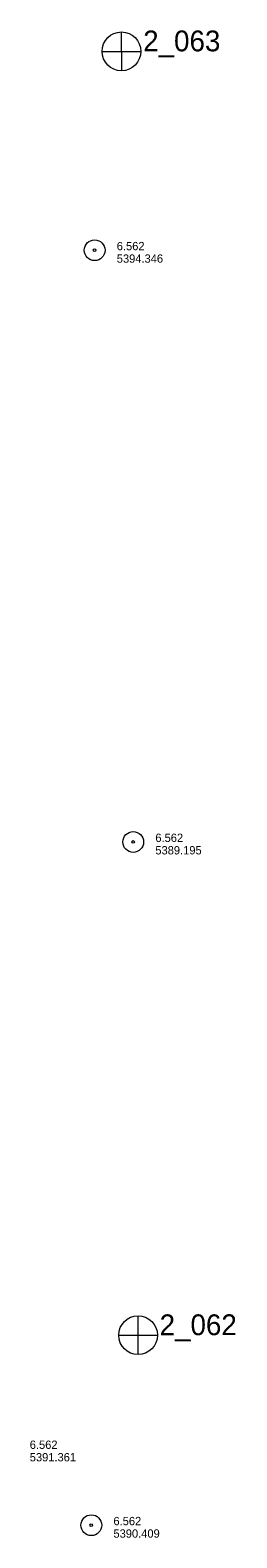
# Model space of a CAD drawing. Header units: feet. Extents: x 190882 to 192988, y 268925 to 270092.
# Tile 4 of 6: x 191944 to 192093, y 268925 to 270014. Entities that reach past the tile are written whole.
import ezdxf

# ---------------------------------------------------------------- set-up
doc = ezdxf.new("R2010")
doc.units = ezdxf.units.FT
doc.header["$MEASUREMENT"] = 0
doc.linetypes.add('DGN Style 3', pattern=[136.13208, 97.2372, -38.89488])
doc.layers.add('E_MAP_Limits', color=20, linetype='DGN Style 3', lineweight=0)
doc.layers.add('E_MAP_PassPoints', color=43, linetype='Continuous', lineweight=0)
doc.styles.add('Style-IGR_FONT_0', font='IGR_FONT_0.shx')

# ---------------------------------------------------------------- blocks, each defined once
blk = doc.blocks.new('PP_4')
at = {"layer": 'E_MAP_PassPoints', "color": 43, "linetype": 'Continuous', "lineweight": 0}
for radius in [7.5, 0.96]:
    blk.add_circle((0, 0), radius, dxfattribs=at)
blk = doc.blocks.new('PHOTOC')
at = {"layer": 'E_MAP_Limits', "color": 3, "linetype": 'Continuous', "lineweight": 0}
for p, q in [((0.1, 14.1), (0.1, -13.8)), ((-13.8, 0), (14.1, 0))]:
    blk.add_line(p, q, dxfattribs=at)
blk.add_circle((0.2, 0), 14, dxfattribs=at)

msp = doc.modelspace()

# ---------------------------------------------------------------- block references
at = {"layer": 'E_MAP_Limits', "color": 3, "linetype": 'Continuous', "lineweight": 0, "xscale": 1.00000025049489, "yscale": 1.00000025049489, "zscale": 1.00000025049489, "rotation": 0.04055431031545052}
for p in [(192009.4, 269998.2), (192021.4, 269071.3)]:
    msp.add_blockref('PHOTOC', p, dxfattribs=at)
at = {"layer": 'E_MAP_PassPoints', "color": 43, "linetype": 'Continuous', "lineweight": 0, "xscale": 1.00000025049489, "yscale": 1.00000025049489, "zscale": 1.00000025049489, "rotation": 0.04055431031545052}
for p in [(191990.2, 269854.6), (192018.1, 269427.4), (191987.8, 268934.1)]:
    msp.add_blockref('PP_4', p, dxfattribs=at)

# ---------------------------------------------------------------- texts
at = {"layer": 'E_MAP_Limits', "color": 3, "linetype": 'Continuous', "lineweight": 0, "style": 'Style-IGR_FONT_0'}
for s, p in [('2_063', (192025.3, 269998.2)), ('2_062', (192037.2, 269071.3))]:
    msp.add_text(s, height=15, rotation=0.0407, dxfattribs=at).set_placement(p)
at = {"layer": 'E_MAP_PassPoints', "color": 43, "linetype": 'Continuous', "lineweight": 0, "style": 'Style-IGR_FONT_0'}
for s, p in [('6.562', (192006.2, 269854.6)), ('5394.346', (192006.2, 269845.6)), ('6.562', (192034.1, 269427.4)), ('5389.195', (192034.1, 269418.4)), ('6.562', (191943.3, 268989.2)), ('5391.361', (191943.3, 268980.2)), ('6.562', (192003.8, 268934.1)), ('5390.409', (192003.8, 268925.1))]:
    msp.add_text(s, height=6, rotation=0.0407, dxfattribs=at).set_placement(p)

doc.saveas('drawing.dxf')
